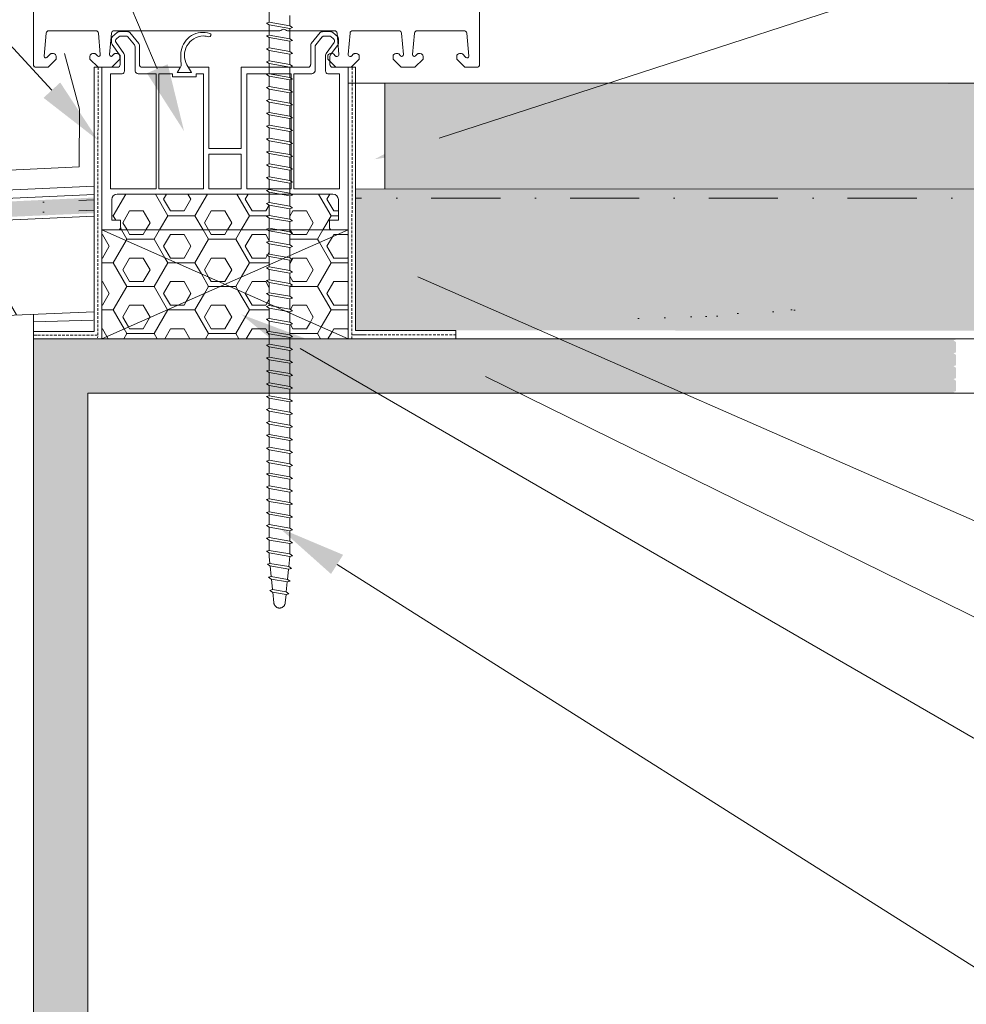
# Model space of a CAD drawing. Header units: millimetres. Extents: x -213344 to 52059, y -47868 to 108976.
# Tile 21 of 27: x -159579 to -159406, y 34772 to 34953. Entities that reach past the tile are written whole.
import ezdxf

# ---------------------------------------------------------------- set-up
doc = ezdxf.new("R2010")
doc.units = ezdxf.units.MM
doc.header["$MEASUREMENT"] = 0
for name, pattern in [('DASHED', [19.05, 12.7, -6.35]), ('VÝZTUŽNÁ_SÍŤ', [25.4, 12.7, -6.35, 0, -6.35]), ('ČÁRKOVANÁ', [0.75, 0.5, -0.25])]:
    doc.linetypes.add(name, pattern=pattern)
doc.linetypes.add('LEPENÍ', pattern='A,0,[1,Detail č.5  ŘEZ OKNEM -PARAPET1.Shx,S=0.060476,R=0,X=0,Y=0],-7.62,0', length=7.62)
pattern_1 = [(0, (-314771.7863, 10539.2286), (0, 4.330127), [2.5, -5]), (120, (-314771.7863, 10539.2286), (3.74999998, 2.1650635), [2.5, -5]), (60, (-314769.2863, 10539.2286), (-3.74999998, 2.1650635), [2.5, -5]), (0, (-314772.2863, 10538.3606), (7.5, 4.330127), [5, -10]), (120, (-314772.2863, 10538.3606), (-7.49999998, 4.33012703), [5, -10]), (60, (-314772.2863, 10538.3606), (2e-08, 8.66025403), [0, -10, 5, 0, 0, 0])]
pattern_2 = [(307.5, (-314766.9336, 10533.4263), (4.81705942, 0.1574834), [0, -3.8, 0, -4.25, 0, -4.0625]), (277.5, (-314766.9336, 10533.4263), (-7.05536516, 4.42444176), [0, -2.05, 0, -3.425, 0, -1.3125]), (237.5, (-314766.9336, 10536.5013), (-0.01414763, 7.78535465), [0, -1.25, 0, -4.5, 0, -5.875]), (227.5, (-314766.9336, 10536.501), (-2.1941889, 7.5153165), [0, -0.625, 0, -2.95, 0, -3.375])]
pattern_3 = [(45, (-370496, -41287), (-4978.03, 4978.03), []), (45, (-367296, -41287), (-4978.03, 4978.03), []), (135, (-370496, -41287), (4978.03, 4978.03), []), (135, (-367296, -41287), (4978.03, 4978.03), [])]

msp = doc.modelspace()

# ---------------------------------------------------------------- hatches: boundary and pattern name
at = {"linetype": 'Continuous', "lineweight": 13}
for points in [[(-159552.28, 34944.8), (-159556.11, 34943.16), (-159549.28, 34932.49)], [(-159572.04, 34941.45), (-159575.11, 34938.63), (-159565.1, 34930.85)], [(-159501.75, 34929.23), (-159503.04, 34933.19), (-159514.28, 34927.35)], [(-159507.2, 34903.86), (-159505.51, 34907.66), (-159517.78, 34910.83)], [(-159529.01, 34890.78), (-159526.92, 34894.38), (-159538.78, 34898.85)], [(-159494.81, 34885.58), (-159492.96, 34889.32), (-159505.08, 34893)], [(-159522.28, 34851.15), (-159520.06, 34854.67), (-159531.74, 34859.58)]]:
    msp.add_hatch(color=154, dxfattribs=at).paths.add_polyline_path(points)
at = {"linetype": 'Continuous', "lineweight": 20, "true_color": 0xff6600}
h = msp.add_hatch(dxfattribs=at)
h.set_pattern_fill('ZDIVO2_0001', color=30, style=0, pattern_type=2)
h.set_pattern_definition([(45, (-314897.105, 11453.88), (-49.780317, 49.780317), []), (45, (-314865.105, 11453.88), (-49.780317, 49.780317), []), (135, (-314897.105, 11453.88), (49.780317, 49.780317), []), (135, (-314865.105, 11453.88), (49.780317, 49.780317), [])])
h.paths.add_polyline_path([(-159517.76, 34921.88), (-159512.35, 34921.88), (-159512.35, 34941.26), (-159517.76, 34941.26)])
msp.add_hatch(color=30, dxfattribs=at).paths.add_polyline_path([(-159378.57, 34941.22), (-159512.37, 34941.15), (-159512.37, 34921.78), (-159378.57, 34921.85), (-159231.19, 34921.85, -0.409528), (-159229.28, 34919.92), (-159229.28, 34904.44, 0.414214), (-159227.35, 34902.5), (-159211.87, 34902.5, 0.414214), (-159209.94, 34904.44), (-159209.94, 34941.19)])
h = msp.add_hatch(dxfattribs=at)
h.set_pattern_fill('AR_SAND_0001', color=30, style=0, pattern_type=2)
h.set_pattern_definition(pattern_2)
h.paths.add_polyline_path([(-159517.78, 34921.88), (-159517.78, 34895.93), (-159346.57, 34895.79), (-159346.57, 34894.36), (-159266.98, 34894.36), (-159266.98, 34921.95)])
at = {"linetype": 'Continuous', "lineweight": 35}
for points in [[(-159727.82, 34912.78), (-159737.77, 34912.34), (-159746.95, 34911.68), (-159746.89, 34910.47), (-159746.92, 34909.61), (-159565.79, 34917.44), (-159565.79, 34920.31), (-159727.81, 34912.76)], [(-159576.53, 34893.91), (-159577.05, 34893.74), (-159577.05, 34891.68), (-159576.53, 34891.33), (-159577.05, 34891.16), (-159577.05, 34890.57), (-159499.21, 34890.57), (-159499.21, 34894.36), (-159577.05, 34894.36), (-159577.05, 34894.26)]]:
    msp.add_hatch(color=8, dxfattribs=at).paths.add_polyline_path(points)
at = {"linetype": 'Continuous', "lineweight": 20, "true_color": 0xff6600}
h = msp.add_hatch(dxfattribs=at)
h.set_pattern_fill('PUR_0001', color=30, style=0, pattern_type=2)
h.set_pattern_definition(pattern_1)
h.paths.add_polyline_path([(-159561.58, 34920.93, 0.414214), (-159562.58, 34919.94), (-159562.58, 34916.15), (-159560.94, 34916.15), (-159560.94, 34914.85, -0.414214), (-159561.43, 34914.36), (-159533.89, 34914.36), (-159534.11, 34914.51), (-159533.63, 34914.66), (-159533.63, 34916.55), (-159534.11, 34916.87), (-159533.63, 34917.03), (-159533.63, 34918.92), (-159534.11, 34919.24), (-159533.63, 34919.39), (-159533.63, 34920.93)])
h = msp.add_hatch(dxfattribs=at)
h.set_pattern_fill('PUR_0001', color=30, style=0, pattern_type=2)
h.set_pattern_definition(pattern_1)
h.paths.add_polyline_path([(-159522.57, 34916.15), (-159520.93, 34916.15), (-159520.93, 34919.94, 0.414214), (-159521.93, 34920.93), (-159529.61, 34920.93), (-159529.37, 34920.77), (-159529.85, 34920.62), (-159529.85, 34918.72), (-159529.37, 34918.4), (-159529.85, 34918.25), (-159529.85, 34916.36), (-159529.37, 34916.04), (-159529.85, 34915.88), (-159529.85, 34914.36), (-159522.08, 34914.36, -0.414214), (-159522.57, 34914.85)])
h = msp.add_hatch(dxfattribs=at)
h.set_pattern_fill('EPS_0001', color=30, style=0, pattern_type=2)
h.set_pattern_definition([(0, (-314772.099, 10538.686), (28.125, 16.2379762), [18.75, -37.5]), (120, (-314772.099, 10538.686), (-28.125, 16.2379764), [18.75, -37.5]), (60, (-314772.099, 10538.686), (6e-08, 32.4759526), [0, -37.5, 18.75, 0, 0, 0])])
h.paths.add_polyline_path([(-159565.79, 34916.88), (-159586.98, 34915.94), (-159586.98, 34898.47), (-159565.79, 34899.29)])
h = msp.add_hatch(dxfattribs=at)
h.set_pattern_fill('PUR_0001', color=30, style=0, pattern_type=2)
h.set_pattern_definition(pattern_1)
h.paths.add_polyline_path([(-159564.37, 34914.36), (-159541.75, 34904.36), (-159533.63, 34907.95), (-159533.63, 34909.45), (-159534.11, 34909.77), (-159533.63, 34909.93), (-159533.63, 34911.82), (-159534.11, 34912.14), (-159533.63, 34912.29), (-159533.63, 34914.19), (-159533.89, 34914.36)])
h = msp.add_hatch(dxfattribs=at)
h.set_pattern_fill('PUR_0001', color=30, style=0, pattern_type=2)
h.set_pattern_definition(pattern_1)
h.paths.add_polyline_path([(-159564.37, 34894.36), (-159541.75, 34904.36), (-159564.37, 34914.36)])
h = msp.add_hatch(dxfattribs=at)
h.set_pattern_fill('PUR_0001', color=30, style=0, pattern_type=2)
h.set_pattern_definition(pattern_1)
h.paths.add_polyline_path([(-159529.85, 34909.26), (-159529.37, 34908.94), (-159529.85, 34908.78), (-159529.85, 34906.89), (-159529.37, 34906.57), (-159529.85, 34906.42), (-159529.85, 34904.52), (-159529.37, 34904.2), (-159529.85, 34904.05), (-159529.85, 34902.16), (-159529.37, 34901.84), (-159529.85, 34901.68), (-159529.85, 34899.79), (-159529.37, 34899.47), (-159529.85, 34899.32), (-159529.85, 34899.09), (-159519.14, 34894.36), (-159519.14, 34914.36), (-159529.85, 34909.62)])
h = msp.add_hatch(dxfattribs=at)
h.set_pattern_fill('PUR_0001', color=30, style=0, pattern_type=2)
h.set_pattern_definition(pattern_1)
h.paths.add_polyline_path([(-159529.85, 34913.52), (-159529.85, 34911.62), (-159529.37, 34911.3), (-159529.85, 34911.15), (-159529.85, 34909.62), (-159519.14, 34914.36), (-159529.85, 34914.36), (-159529.85, 34913.99), (-159529.37, 34913.67)])
h = msp.add_hatch(dxfattribs=at)
h.set_pattern_fill('PUR_0001', color=30, style=0, pattern_type=2)
h.set_pattern_definition(pattern_1)
h.paths.add_polyline_path([(-159533.63, 34900.77), (-159533.63, 34902.35), (-159534.11, 34902.67), (-159533.63, 34902.82), (-159533.63, 34904.72), (-159534.11, 34905.04), (-159533.63, 34905.19), (-159533.63, 34907.09), (-159534.11, 34907.41), (-159533.63, 34907.56), (-159533.63, 34907.95), (-159541.75, 34904.36)])
h = msp.add_hatch(dxfattribs=at)
h.set_pattern_fill('PUR_0001', color=30, style=0, pattern_type=2)
h.set_pattern_definition(pattern_1)
h.paths.add_polyline_path([(-159541.75, 34904.36), (-159564.37, 34894.36), (-159533.63, 34894.36), (-159533.63, 34895.25), (-159534.11, 34895.57), (-159533.63, 34895.72), (-159533.63, 34897.62), (-159534.11, 34897.94), (-159533.63, 34898.09), (-159533.63, 34899.98), (-159534.11, 34900.31), (-159533.63, 34900.46), (-159533.63, 34900.77)])
h = msp.add_hatch(dxfattribs=at)
h.set_pattern_fill('AR_SAND_0001', color=30, style=0, pattern_type=2)
h.set_pattern_definition(pattern_2)
h.paths.add_polyline_path([(-159434.68, 34899.91), (-159468.65, 34898.51), (-159468.64, 34897.78), (-159434.68, 34899.18)])
h = msp.add_hatch(dxfattribs=at)
h.set_pattern_fill('PUR_0001', color=30, style=0, pattern_type=2)
h.set_pattern_definition(pattern_1)
h.paths.add_polyline_path([(-159529.85, 34895.06), (-159529.37, 34894.74), (-159529.85, 34894.58), (-159529.85, 34894.36), (-159519.14, 34894.36), (-159529.85, 34899.09), (-159529.85, 34897.42), (-159529.37, 34897.1), (-159529.85, 34896.95)])
h = msp.add_hatch(dxfattribs=at)
h.set_pattern_fill('AR_SAND_0001', color=30, style=0, pattern_type=2)
h.set_pattern_definition(pattern_2)
h.paths.add_polyline_path([(-159576.98, 34894.36), (-159566.98, 34894.36), (-159566.98, 34894.74)])
h = msp.add_hatch(dxfattribs=at)
h.set_pattern_fill('AR_SAND_0001', color=30, style=0, pattern_type=2)
h.set_pattern_definition(pattern_2)
h.paths.add_polyline_path([(-159576.98, 34894.36), (-159576.98, 34694.22), (-159566.98, 34694.22), (-159566.98, 34884.36), (-159407.54, 34884.36), (-159407.91, 34884.61), (-159407.44, 34884.76), (-159407.44, 34886.65), (-159407.91, 34886.97), (-159407.44, 34887.13), (-159407.44, 34889.02), (-159407.91, 34889.34), (-159407.44, 34889.49), (-159407.44, 34891.39), (-159407.91, 34891.71), (-159407.44, 34891.86), (-159407.44, 34893.75), (-159407.91, 34894.07), (-159407.44, 34894.23), (-159407.44, 34894.36)])
at = {"linetype": 'Continuous', "lineweight": 13}
h = msp.add_hatch(dxfattribs=at)
h.set_pattern_fill('ZDIVO2_0001', color=253, style=0, pattern_type=2)
h.set_pattern_definition(pattern_3)
h.paths.add_polyline_path([(-159533.63, 34884.36), (-159566.98, 34884.36), (-159566.98, 34762.86), (-159514.84, 34762.87, -0.146838), (-159512.34, 34761.87), (-159512.34, 34755.87, -0.146839), (-159514.84, 34754.87), (-159566.98, 34754.87), (-159566.98, 34454.22), (-159266.98, 34454.22), (-159266.98, 34741.35), (-159513.77, 34884.36), (-159529.85, 34884.36), (-159529.85, 34883.22), (-159529.63, 34883.07), (-159529.85, 34882.75), (-159529.85, 34880.86), (-159529.63, 34880.71), (-159529.85, 34880.38), (-159529.85, 34878.49), (-159529.63, 34878.34), (-159529.85, 34878.02), (-159529.85, 34876.12), (-159529.63, 34875.97), (-159529.85, 34875.65), (-159529.85, 34873.76), (-159529.63, 34873.61), (-159529.85, 34873.28), (-159529.85, 34871.39), (-159529.63, 34871.24), (-159529.85, 34870.92), (-159529.85, 34869.02), (-159529.63, 34868.87), (-159529.85, 34868.55), (-159529.85, 34866.66), (-159529.63, 34866.51), (-159529.85, 34866.18), (-159529.85, 34864.29), (-159529.63, 34864.14), (-159529.85, 34863.82), (-159529.85, 34861.92), (-159529.63, 34861.77), (-159529.85, 34861.45), (-159529.85, 34859.56), (-159529.63, 34859.41), (-159529.85, 34859.08), (-159529.85, 34857.19), (-159529.63, 34857.04), (-159529.85, 34856.72), (-159529.85, 34854.82), (-159529.63, 34854.67), (-159529.85, 34854.35), (-159530.03, 34852.49), (-159529.81, 34852.34), (-159530.08, 34852.02), (-159530.26, 34850.16), (-159530.08, 34850.04), (-159530.31, 34849.7), (-159530.5, 34847.84), (-159530.28, 34847.69), (-159530.54, 34847.37), (-159530.7, 34845.82, -0.904988), (-159532.78, 34845.82), (-159532.98, 34847.8), (-159533.03, 34847.81), (-159533.5, 34848.13), (-159533.03, 34848.28), (-159533.22, 34850.21), (-159533.49, 34850.37), (-159533.74, 34850.54), (-159533.27, 34850.69), (-159533.46, 34852.62), (-159533.51, 34852.63), (-159533.98, 34852.95), (-159533.51, 34853.1), (-159533.63, 34854.35), (-159533.63, 34855.02), (-159533.85, 34855.17), (-159533.63, 34855.49), (-159533.63, 34857.38), (-159533.85, 34857.53), (-159533.63, 34857.86), (-159533.63, 34859.75), (-159533.85, 34859.9), (-159533.63, 34860.22), (-159533.63, 34862.12), (-159534.11, 34862.44), (-159533.63, 34862.59), (-159533.63, 34864.48), (-159534.11, 34864.8), (-159533.63, 34864.96), (-159533.63, 34866.85), (-159534.11, 34867.17), (-159533.63, 34867.32), (-159533.63, 34869.22), (-159533.85, 34869.37), (-159533.63, 34869.69), (-159533.63, 34871.58), (-159534.11, 34871.9), (-159533.63, 34872.06), (-159533.63, 34873.95), (-159534.11, 34874.27), (-159533.63, 34874.42), (-159533.63, 34876.32), (-159534.11, 34876.64), (-159533.63, 34876.79), (-159533.63, 34878.68), (-159534.11, 34879), (-159533.63, 34879.16), (-159533.63, 34881.05), (-159534.11, 34881.37), (-159533.63, 34881.52), (-159533.63, 34883.42), (-159533.85, 34883.57), (-159533.63, 34883.89)])
h = msp.add_hatch(dxfattribs=at)
h.set_pattern_fill('ZDIVO2_0001', color=254, style=0, pattern_type=2)
h.set_pattern_definition(pattern_3)
h.paths.add_polyline_path([(-159266.98, 34741.35), (-159266.98, 34774.94), (-159487.64, 34884.36), (-159513.77, 34884.36)])
h = msp.add_hatch(dxfattribs=at)
h.set_pattern_fill('ZDIVO2_0001', color=254, style=0, pattern_type=2)
h.set_pattern_definition(pattern_3)
h.paths.add_polyline_path([(-159266.98, 34774.94), (-159266.98, 34799.65), (-159458.07, 34884.36), (-159487.64, 34884.36)])
h = msp.add_hatch(dxfattribs=at)
h.set_pattern_fill('ZDIVO2_0001', color=254, style=0, pattern_type=2)
h.set_pattern_definition(pattern_3)
h.paths.add_polyline_path([(-159266.98, 34799.65), (-159266.98, 34873.41), (-159284.99, 34884.36), (-159458.07, 34884.36)])

# ---------------------------------------------------------------- linework, layer by layer
at = {"color": 154, "linetype": 'Continuous', "lineweight": 13}
for p, q in [((-159554.2, 34943.98), (-159613.28, 35081.99)), ((-159573.58, 34940.04), (-159677.1, 35052.35)), ((-159502.39, 34931.21), (-159231.28, 35019.35)), ((-159550.56, 34943.26), (-159547.9, 34943.26)), ((-159549.85, 34944.36), (-159550.49, 34943.26)), ((-159548.76, 34944.69), (-159547.93, 34943.26)), ((-159506.35, 34905.76), (-159234.54, 34786.54)), ((-159527.96, 34892.58), (-159238.5, 34725.07)), ((-159493.88, 34887.45), (-159234.54, 34759.72)), ((-159521.17, 34852.91), (-159238.5, 34674.3))]:
    msp.add_line(p, q, dxfattribs=at)
at = {"color": 7, "linetype": 'Continuous', "lineweight": 20}
for p, q in [((-159576.98, 35010.12), (-159576.98, 34944.75)), ((-159494.98, 34944.75), (-159494.98, 34991.5)), ((-159574.98, 34946.26), (-159574.61, 34950.5)), ((-159574.11, 34950.95), (-159565.52, 34950.95)), ((-159565.02, 34950.5), (-159564.68, 34946.58)), ((-159562.98, 34946.58), (-159562.64, 34950.5)), ((-159562.44, 34949.88), (-159561.55, 34950.66)), ((-159562.14, 34950.95), (-159531.7, 34950.95)), ((-159561.22, 34950.78), (-159559.65, 34950.79)), ((-159559.26, 34950.61), (-159557.61, 34948.64)), ((-159530.27, 34950.95), (-159521.67, 34950.95)), ((-159524.25, 34950.61), (-159525.9, 34948.64)), ((-159522.29, 34950.78), (-159523.86, 34950.79)), ((-159521.07, 34949.88), (-159521.96, 34950.66)), ((-159521.17, 34950.5), (-159520.83, 34946.58)), ((-159519.13, 34946.58), (-159518.79, 34950.5)), ((-159518.29, 34950.95), (-159509.82, 34950.95)), ((-159509.32, 34950.5), (-159508.98, 34946.58)), ((-159507.28, 34946.58), (-159506.94, 34950.5)), ((-159506.44, 34950.95), (-159497.85, 34950.95)), ((-159497.35, 34950.5), (-159496.98, 34946.26)), ((-159562.61, 34948.75), (-159562.61, 34949.5)), ((-159560.33, 34946.78), (-159561.78, 34948.8)), ((-159561.7, 34949.46), (-159561.25, 34949.86)), ((-159560.92, 34949.98), (-159560.02, 34949.99)), ((-159559.63, 34949.81), (-159558.4, 34948.35)), ((-159523.88, 34949.81), (-159525.1, 34948.35)), ((-159522.59, 34949.98), (-159523.49, 34949.99)), ((-159523.18, 34946.78), (-159521.73, 34948.8)), ((-159521.81, 34949.46), (-159522.26, 34949.86)), ((-159520.9, 34948.75), (-159520.9, 34949.5)), ((-159573.28, 34946.75), (-159573.68, 34946.75)), ((-159565.68, 34946.75), (-159566.08, 34946.75)), ((-159561.13, 34946.53), (-159562.52, 34948.46)), ((-159561.58, 34946.75), (-159561.98, 34946.75)), ((-159558.29, 34948.02), (-159558.29, 34943.55)), ((-159557.49, 34948.31), (-159557.49, 34944.75)), ((-159526.02, 34948.31), (-159526.02, 34944.75)), ((-159525.22, 34948.02), (-159525.22, 34943.55)), ((-159522.38, 34946.53), (-159520.99, 34948.46)), ((-159521.98, 34946.75), (-159522.38, 34946.75)), ((-159517.58, 34946.75), (-159517.98, 34946.75)), ((-159509.98, 34946.75), (-159510.38, 34946.75)), ((-159505.88, 34946.75), (-159506.28, 34946.75)), ((-159498.28, 34946.75), (-159498.68, 34946.75)), ((-159573.82, 34946.69), (-159574.47, 34946.04)), ((-159574.28, 34944.25), (-159572.78, 34945.75)), ((-159572.78, 34945.75), (-159572.78, 34946.25)), ((-159566.58, 34946.25), (-159566.58, 34945.75)), ((-159566.58, 34945.75), (-159565.08, 34944.25)), ((-159565.19, 34946.34), (-159565.54, 34946.69)), ((-159562.58, 34944.25), (-159561.08, 34945.75)), ((-159562.12, 34946.69), (-159562.47, 34946.34)), ((-159561.08, 34945.75), (-159561.08, 34946.25)), ((-159561.04, 34946.23), (-159561.04, 34944.75)), ((-159560.24, 34946.49), (-159560.24, 34943.55)), ((-159523.27, 34946.49), (-159523.27, 34943.55)), ((-159522.88, 34946.25), (-159522.88, 34945.75)), ((-159522.88, 34945.75), (-159521.38, 34944.25)), ((-159522.47, 34946.23), (-159522.47, 34944.75)), ((-159521.46, 34946.31), (-159521.84, 34946.69)), ((-159521.13, 34946.25), (-159521.32, 34946.25)), ((-159518.64, 34946.25), (-159518.84, 34946.25)), ((-159518.58, 34944.25), (-159517.08, 34945.75)), ((-159518.12, 34946.69), (-159518.5, 34946.31)), ((-159517.08, 34945.75), (-159517.08, 34946.25)), ((-159510.88, 34946.25), (-159510.88, 34945.75)), ((-159510.88, 34945.75), (-159509.38, 34944.25)), ((-159509.49, 34946.34), (-159509.84, 34946.69)), ((-159506.88, 34944.25), (-159505.38, 34945.75)), ((-159506.42, 34946.69), (-159506.77, 34946.34)), ((-159505.38, 34945.75), (-159505.38, 34946.25)), ((-159499.18, 34946.25), (-159499.18, 34945.75)), ((-159499.18, 34945.75), (-159497.68, 34944.25)), ((-159497.49, 34946.04), (-159498.14, 34946.69)), ((-159576.98, 34944.25), (-159576.93, 34944.25)), ((-159576.48, 34944.25), (-159574.28, 34944.25)), ((-159565.08, 34944.25), (-159562.58, 34944.25)), ((-159564.37, 34944.25), (-159561.53, 34944.25)), ((-159564.37, 34944.25), (-159564.37, 34914.36)), ((-159556.99, 34944.25), (-159549.99, 34944.25)), ((-159549.99, 34944.25), (-159550.56, 34943.26)), ((-159550.49, 34943.26), (-159547.93, 34943.26)), ((-159550.49, 34943.26), (-159547.93, 34943.26)), ((-159548.47, 34944.25), (-159544.74, 34944.25)), ((-159548.47, 34944.25), (-159547.9, 34943.26)), ((-159544.74, 34929.3), (-159544.74, 34944.25)), ((-159526.52, 34944.25), (-159538.77, 34944.25)), ((-159538.77, 34929.3), (-159538.77, 34944.25)), ((-159534, 34944.25), (-159534.8, 34944.25)), ((-159519.14, 34944.25), (-159521.98, 34944.25)), ((-159521.38, 34944.25), (-159518.58, 34944.25)), ((-159519.14, 34944.25), (-159519.14, 34914.36)), ((-159509.38, 34944.25), (-159506.88, 34944.25)), ((-159497.68, 34944.25), (-159495.48, 34944.25)), ((-159560.64, 34943.06), (-159562.78, 34943.06)), ((-159562.78, 34943.06), (-159562.78, 34921.93)), ((-159557.69, 34943.06), (-159554.41, 34943.06)), ((-159554.41, 34943.06), (-159554.41, 34921.93)), ((-159551.38, 34943.06), (-159553.91, 34943.06)), ((-159553.91, 34943.06), (-159553.91, 34921.93)), ((-159551.38, 34943.06), (-159551.38, 34942.46)), ((-159551.38, 34942.46), (-159547.08, 34942.46)), ((-159547.08, 34943.06), (-159547.08, 34942.46)), ((-159545.74, 34943.06), (-159547.08, 34943.06)), ((-159545.74, 34943.06), (-159545.74, 34921.93)), ((-159529.6, 34943.06), (-159537.77, 34943.06)), ((-159537.77, 34943.06), (-159537.77, 34921.93)), ((-159529.6, 34943.06), (-159529.6, 34921.93)), ((-159525.82, 34943.06), (-159529.1, 34943.06)), ((-159529.1, 34943.06), (-159529.1, 34921.93)), ((-159522.87, 34943.06), (-159520.73, 34943.06)), ((-159520.73, 34943.06), (-159520.73, 34921.93)), ((-159544.74, 34929.3), (-159538.77, 34929.3)), ((-159541.75, 34929.3), (-159541.7, 34929.3)), ((-159544.74, 34928.31), (-159544.74, 34921.93)), ((-159544.74, 34928.31), (-159538.77, 34928.31)), ((-159538.77, 34928.31), (-159538.77, 34921.93)), ((-159562.78, 34921.93), (-159554.41, 34921.93)), ((-159545.74, 34921.93), (-159553.91, 34921.93)), ((-159544.74, 34921.93), (-159538.77, 34921.93)), ((-159537.77, 34921.93), (-159529.6, 34921.93)), ((-159520.73, 34921.93), (-159529.1, 34921.93)), ((-159562.58, 34916.15), (-159562.58, 34919.94)), ((-159561.58, 34920.93), (-159521.93, 34920.93)), ((-159520.93, 34916.15), (-159520.93, 34919.94)), ((-159560.94, 34916.15), (-159562.58, 34916.15)), ((-159560.94, 34914.85), (-159560.94, 34916.15)), ((-159522.57, 34914.85), (-159522.57, 34916.15)), ((-159522.57, 34916.15), (-159520.93, 34916.15)), ((-159564.37, 34914.36), (-159561.43, 34914.36)), ((-159519.14, 34914.36), (-159522.08, 34914.36))]:
    msp.add_line(p, q, dxfattribs=at)
at = {"color": 7, "linetype": 'DASHED', "lineweight": 20}
for p, q in [((-159533.63, 34954.42), (-159533.63, 34952.53)), ((-159533.63, 34952.53), (-159534.11, 34952.37)), ((-159534.11, 34952.37), (-159533.63, 34952.05)), ((-159529.85, 34951.86), (-159533.63, 34952.53)), ((-159529.85, 34953.75), (-159529.85, 34951.86)), ((-159529.85, 34951.39), (-159533.63, 34952.05)), ((-159533.63, 34952.05), (-159533.63, 34950.16)), ((-159533.63, 34952.05), (-159533.63, 34950.16)), ((-159529.85, 34951.86), (-159529.37, 34951.54)), ((-159529.37, 34951.54), (-159529.85, 34951.39)), ((-159529.85, 34951.39), (-159529.85, 34949.49)), ((-159529.85, 34951.39), (-159529.85, 34949.49)), ((-159533.63, 34950.16), (-159534.11, 34950.01)), ((-159534.11, 34950.01), (-159533.63, 34949.69)), ((-159529.85, 34949.49), (-159533.63, 34950.16)), ((-159529.85, 34949.02), (-159533.63, 34949.69)), ((-159533.63, 34949.69), (-159533.63, 34947.79)), ((-159533.63, 34949.69), (-159533.63, 34947.79)), ((-159529.85, 34949.49), (-159529.37, 34949.17)), ((-159529.37, 34949.17), (-159529.85, 34949.02)), ((-159529.85, 34949.02), (-159529.85, 34947.12)), ((-159529.85, 34949.02), (-159529.85, 34947.12)), ((-159533.63, 34947.79), (-159534.11, 34947.64)), ((-159534.11, 34947.64), (-159533.63, 34947.32)), ((-159529.85, 34947.12), (-159533.63, 34947.79)), ((-159529.85, 34946.65), (-159533.63, 34947.32)), ((-159533.63, 34947.32), (-159533.63, 34945.43)), ((-159533.63, 34947.32), (-159533.63, 34945.43)), ((-159529.85, 34947.12), (-159529.37, 34946.8)), ((-159529.37, 34946.8), (-159529.85, 34946.65)), ((-159533.63, 34945.43), (-159534.11, 34945.27)), ((-159534.11, 34945.27), (-159533.63, 34944.95)), ((-159529.85, 34944.76), (-159533.63, 34945.43)), ((-159529.85, 34944.28), (-159533.63, 34944.95)), ((-159533.63, 34944.95), (-159533.63, 34943.06)), ((-159529.85, 34946.65), (-159529.85, 34944.76)), ((-159529.85, 34946.65), (-159529.85, 34944.76)), ((-159529.85, 34944.76), (-159529.37, 34944.44)), ((-159529.37, 34944.44), (-159529.85, 34944.28)), ((-159529.85, 34944.28), (-159529.85, 34942.39)), ((-159533.63, 34943.06), (-159534.11, 34942.91)), ((-159534.11, 34942.91), (-159533.63, 34942.59)), ((-159529.85, 34942.39), (-159533.63, 34943.06)), ((-159533.63, 34942.59), (-159533.63, 34940.69)), ((-159533.63, 34942.59), (-159533.63, 34940.69)), ((-159529.85, 34941.92), (-159533.63, 34942.59)), ((-159529.85, 34942.39), (-159529.37, 34942.07)), ((-159529.37, 34942.07), (-159529.85, 34941.92)), ((-159529.85, 34941.92), (-159529.85, 34940.02)), ((-159529.85, 34941.92), (-159529.85, 34940.02)), ((-159533.63, 34940.69), (-159534.11, 34940.54)), ((-159534.11, 34940.54), (-159533.63, 34940.22)), ((-159529.85, 34940.02), (-159533.63, 34940.69)), ((-159529.85, 34939.55), (-159533.63, 34940.22)), ((-159533.63, 34940.22), (-159533.63, 34938.33)), ((-159533.63, 34940.22), (-159533.63, 34938.33)), ((-159529.85, 34940.02), (-159529.37, 34939.7)), ((-159529.37, 34939.7), (-159529.85, 34939.55)), ((-159529.85, 34939.55), (-159529.85, 34937.66)), ((-159529.85, 34939.55), (-159529.85, 34937.66)), ((-159533.63, 34938.33), (-159534.11, 34938.17)), ((-159533.63, 34938.33), (-159534.11, 34938.17)), ((-159534.11, 34938.17), (-159533.63, 34937.85)), ((-159534.11, 34938.17), (-159533.63, 34937.85)), ((-159529.85, 34937.66), (-159533.63, 34938.33)), ((-159529.85, 34937.66), (-159533.63, 34938.33)), ((-159529.85, 34937.18), (-159533.63, 34937.85)), ((-159529.85, 34937.18), (-159533.63, 34937.85)), ((-159533.63, 34937.85), (-159533.63, 34935.96)), ((-159533.63, 34935.96), (-159534.11, 34935.81)), ((-159529.85, 34935.29), (-159533.63, 34935.96)), ((-159529.85, 34937.66), (-159529.37, 34937.34)), ((-159529.85, 34937.66), (-159529.37, 34937.34)), ((-159529.37, 34937.34), (-159529.85, 34937.18)), ((-159529.37, 34937.34), (-159529.85, 34937.18)), ((-159529.85, 34937.18), (-159529.85, 34935.29)), ((-159534.11, 34935.81), (-159533.63, 34935.49)), ((-159533.63, 34935.49), (-159533.63, 34933.59)), ((-159529.85, 34934.82), (-159533.63, 34935.49)), ((-159529.85, 34935.29), (-159529.37, 34934.97)), ((-159529.37, 34934.97), (-159529.85, 34934.82)), ((-159529.85, 34934.82), (-159529.85, 34932.92)), ((-159533.63, 34933.59), (-159534.11, 34933.44)), ((-159534.11, 34933.44), (-159533.63, 34933.12)), ((-159529.85, 34932.92), (-159533.63, 34933.59)), ((-159529.85, 34932.45), (-159533.63, 34933.12)), ((-159533.63, 34933.12), (-159533.63, 34931.23)), ((-159529.85, 34932.92), (-159529.37, 34932.6)), ((-159529.37, 34932.6), (-159529.85, 34932.45)), ((-159529.85, 34932.45), (-159529.85, 34930.56)), ((-159533.63, 34931.23), (-159534.11, 34931.07)), ((-159534.11, 34931.07), (-159533.63, 34930.75)), ((-159529.85, 34930.56), (-159533.63, 34931.23)), ((-159529.85, 34930.08), (-159533.63, 34930.75)), ((-159533.63, 34930.75), (-159533.63, 34928.86)), ((-159529.85, 34930.56), (-159529.37, 34930.24)), ((-159533.63, 34928.86), (-159534.11, 34928.71)), ((-159534.11, 34928.71), (-159533.63, 34928.39)), ((-159529.85, 34928.19), (-159533.63, 34928.86)), ((-159529.37, 34930.24), (-159529.85, 34930.08)), ((-159529.85, 34930.08), (-159529.85, 34928.19)), ((-159529.85, 34927.72), (-159533.63, 34928.39)), ((-159533.63, 34928.39), (-159533.63, 34926.49)), ((-159529.85, 34928.19), (-159529.37, 34927.87)), ((-159529.37, 34927.87), (-159529.85, 34927.72)), ((-159529.85, 34927.72), (-159529.85, 34925.82)), ((-159533.63, 34926.49), (-159534.11, 34926.34)), ((-159534.11, 34926.34), (-159533.63, 34926.02)), ((-159529.85, 34925.82), (-159533.63, 34926.49)), ((-159529.85, 34925.35), (-159533.63, 34926.02)), ((-159533.63, 34926.02), (-159533.63, 34924.13)), ((-159529.85, 34925.82), (-159529.37, 34925.5)), ((-159529.37, 34925.5), (-159529.85, 34925.35)), ((-159529.85, 34925.35), (-159529.85, 34923.46)), ((-159533.63, 34924.13), (-159534.11, 34923.97)), ((-159534.11, 34923.97), (-159533.63, 34923.65)), ((-159529.85, 34923.46), (-159533.63, 34924.13)), ((-159529.85, 34922.98), (-159533.63, 34923.65)), ((-159533.63, 34923.65), (-159533.63, 34921.76)), ((-159529.85, 34923.46), (-159529.37, 34923.14)), ((-159533.63, 34921.76), (-159534.11, 34921.61)), ((-159534.11, 34921.61), (-159533.63, 34921.29)), ((-159529.85, 34921.09), (-159533.63, 34921.76)), ((-159529.37, 34923.14), (-159529.85, 34922.98)), ((-159529.85, 34922.98), (-159529.85, 34921.09)), ((-159529.85, 34920.62), (-159533.63, 34921.29)), ((-159533.63, 34921.29), (-159533.63, 34919.39)), ((-159529.85, 34921.09), (-159529.37, 34920.77)), ((-159529.37, 34920.77), (-159529.85, 34920.62)), ((-159529.85, 34920.62), (-159529.85, 34918.72)), ((-159533.63, 34919.39), (-159534.11, 34919.24)), ((-159534.11, 34919.24), (-159533.63, 34918.92)), ((-159529.85, 34918.72), (-159533.63, 34919.39)), ((-159529.85, 34918.25), (-159533.63, 34918.92)), ((-159533.63, 34918.92), (-159533.63, 34917.03)), ((-159529.85, 34918.72), (-159529.37, 34918.4)), ((-159529.37, 34918.4), (-159529.85, 34918.25)), ((-159529.85, 34918.25), (-159529.85, 34916.36)), ((-159533.63, 34917.03), (-159534.11, 34916.87)), ((-159534.11, 34916.87), (-159533.63, 34916.55)), ((-159529.85, 34916.36), (-159533.63, 34917.03)), ((-159529.85, 34915.88), (-159533.63, 34916.55)), ((-159533.63, 34916.55), (-159533.63, 34914.66)), ((-159529.85, 34916.36), (-159529.37, 34916.04)), ((-159529.37, 34916.04), (-159529.85, 34915.88)), ((-159533.63, 34914.66), (-159534.11, 34914.51)), ((-159534.11, 34914.51), (-159533.63, 34914.19)), ((-159529.85, 34913.99), (-159533.63, 34914.66)), ((-159529.85, 34913.52), (-159533.63, 34914.19)), ((-159533.63, 34914.19), (-159533.63, 34912.29)), ((-159529.85, 34915.88), (-159529.85, 34913.99)), ((-159529.85, 34913.99), (-159529.37, 34913.67)), ((-159529.37, 34913.67), (-159529.85, 34913.52)), ((-159529.85, 34913.52), (-159529.85, 34911.62)), ((-159533.63, 34912.29), (-159534.11, 34912.14)), ((-159534.11, 34912.14), (-159533.63, 34911.82)), ((-159529.85, 34911.62), (-159533.63, 34912.29)), ((-159533.63, 34911.82), (-159533.63, 34909.93)), ((-159529.85, 34911.15), (-159533.63, 34911.82)), ((-159529.85, 34911.62), (-159529.37, 34911.3)), ((-159529.37, 34911.3), (-159529.85, 34911.15)), ((-159529.85, 34911.15), (-159529.85, 34909.26)), ((-159533.63, 34909.93), (-159534.11, 34909.77)), ((-159534.11, 34909.77), (-159533.63, 34909.45)), ((-159529.85, 34909.26), (-159533.63, 34909.93)), ((-159529.85, 34908.78), (-159533.63, 34909.45)), ((-159533.63, 34909.45), (-159533.63, 34907.56)), ((-159529.85, 34909.26), (-159529.37, 34908.94)), ((-159529.37, 34908.94), (-159529.85, 34908.78)), ((-159529.85, 34908.78), (-159529.85, 34906.89)), ((-159533.63, 34907.56), (-159534.11, 34907.41)), ((-159534.11, 34907.41), (-159533.63, 34907.09)), ((-159529.85, 34906.89), (-159533.63, 34907.56)), ((-159529.85, 34906.42), (-159533.63, 34907.09)), ((-159533.63, 34907.09), (-159533.63, 34905.19)), ((-159533.63, 34907.09), (-159533.63, 34905.19)), ((-159533.63, 34905.19), (-159534.11, 34905.04)), ((-159529.85, 34904.52), (-159533.63, 34905.19)), ((-159529.85, 34906.89), (-159529.37, 34906.57)), ((-159529.37, 34906.57), (-159529.85, 34906.42)), ((-159529.85, 34906.42), (-159529.85, 34904.52)), ((-159529.85, 34906.42), (-159529.85, 34904.52)), ((-159534.11, 34905.04), (-159533.63, 34904.72)), ((-159533.63, 34904.72), (-159533.63, 34902.82)), ((-159533.63, 34904.72), (-159533.63, 34902.82)), ((-159529.85, 34904.05), (-159533.63, 34904.72)), ((-159529.85, 34904.52), (-159529.37, 34904.2)), ((-159529.37, 34904.2), (-159529.85, 34904.05)), ((-159529.85, 34904.05), (-159529.85, 34902.16)), ((-159529.85, 34904.05), (-159529.85, 34902.16)), ((-159533.63, 34902.82), (-159534.11, 34902.67)), ((-159534.11, 34902.67), (-159533.63, 34902.35)), ((-159529.85, 34902.16), (-159533.63, 34902.82)), ((-159529.85, 34901.68), (-159533.63, 34902.35)), ((-159533.63, 34902.35), (-159533.63, 34900.46)), ((-159533.63, 34902.35), (-159533.63, 34900.46)), ((-159529.85, 34902.16), (-159529.37, 34901.84)), ((-159529.37, 34901.84), (-159529.85, 34901.68)), ((-159529.85, 34901.68), (-159529.85, 34899.79)), ((-159529.85, 34901.68), (-159529.85, 34899.79)), ((-159533.63, 34900.46), (-159534.11, 34900.31)), ((-159534.11, 34900.31), (-159533.63, 34899.98)), ((-159529.85, 34899.79), (-159533.63, 34900.46)), ((-159529.85, 34899.32), (-159533.63, 34899.98)), ((-159533.63, 34899.98), (-159533.63, 34898.09)), ((-159529.85, 34899.79), (-159529.37, 34899.47)), ((-159533.63, 34898.09), (-159534.11, 34897.94)), ((-159534.11, 34897.94), (-159533.63, 34897.62)), ((-159529.85, 34897.42), (-159533.63, 34898.09)), ((-159529.37, 34899.47), (-159529.85, 34899.32)), ((-159529.85, 34899.32), (-159529.85, 34897.42)), ((-159533.63, 34897.62), (-159533.63, 34895.72)), ((-159533.63, 34897.62), (-159533.63, 34895.72)), ((-159529.85, 34896.95), (-159533.63, 34897.62)), ((-159529.85, 34897.42), (-159529.37, 34897.1)), ((-159529.37, 34897.1), (-159529.85, 34896.95)), ((-159529.85, 34896.95), (-159529.85, 34895.06)), ((-159529.85, 34896.95), (-159529.85, 34895.06)), ((-159533.63, 34895.72), (-159534.11, 34895.57)), ((-159534.11, 34895.57), (-159533.63, 34895.25)), ((-159529.85, 34895.06), (-159533.63, 34895.72)), ((-159529.85, 34894.58), (-159533.63, 34895.25)), ((-159533.63, 34895.25), (-159533.63, 34893.36)), ((-159533.63, 34895.25), (-159533.63, 34893.36)), ((-159529.85, 34895.06), (-159529.37, 34894.74)), ((-159529.37, 34894.74), (-159529.85, 34894.58)), ((-159529.85, 34894.58), (-159529.85, 34892.69)), ((-159529.85, 34894.58), (-159529.85, 34892.69)), ((-159533.63, 34893.36), (-159534.11, 34893.2)), ((-159533.63, 34893.36), (-159534.11, 34893.2)), ((-159534.11, 34893.2), (-159533.63, 34892.88)), ((-159534.11, 34893.2), (-159533.63, 34892.88)), ((-159529.85, 34892.69), (-159533.63, 34893.36)), ((-159529.85, 34892.69), (-159533.63, 34893.36)), ((-159529.85, 34892.22), (-159533.63, 34892.88)), ((-159529.85, 34892.22), (-159533.63, 34892.88)), ((-159533.63, 34892.88), (-159533.63, 34890.99)), ((-159529.85, 34892.69), (-159529.37, 34892.37)), ((-159529.85, 34892.69), (-159529.37, 34892.37)), ((-159533.63, 34890.99), (-159534.11, 34890.84)), ((-159534.11, 34890.84), (-159533.63, 34890.52)), ((-159529.85, 34890.32), (-159533.63, 34890.99)), ((-159529.37, 34892.37), (-159529.85, 34892.22)), ((-159529.37, 34892.37), (-159529.85, 34892.22)), ((-159529.85, 34892.22), (-159529.85, 34890.32)), ((-159529.85, 34889.85), (-159533.63, 34890.52)), ((-159533.63, 34890.52), (-159533.63, 34888.62)), ((-159529.85, 34890.32), (-159529.37, 34890)), ((-159529.37, 34890), (-159529.85, 34889.85)), ((-159529.85, 34889.85), (-159529.85, 34887.96)), ((-159533.63, 34888.62), (-159534.11, 34888.47)), ((-159534.11, 34888.47), (-159533.63, 34888.15)), ((-159529.85, 34887.96), (-159533.63, 34888.62)), ((-159529.85, 34887.48), (-159533.63, 34888.15)), ((-159533.63, 34888.15), (-159533.63, 34886.26)), ((-159529.85, 34887.96), (-159529.37, 34887.64)), ((-159529.37, 34887.64), (-159529.85, 34887.48)), ((-159529.85, 34887.48), (-159529.85, 34885.59)), ((-159533.63, 34886.26), (-159534.11, 34886.1)), ((-159534.11, 34886.1), (-159533.63, 34885.78)), ((-159529.85, 34885.59), (-159533.63, 34886.26)), ((-159529.85, 34885.12), (-159533.63, 34885.78)), ((-159533.63, 34885.78), (-159533.63, 34883.89)), ((-159529.85, 34885.59), (-159529.37, 34885.27)), ((-159529.37, 34885.27), (-159529.85, 34885.12)), ((-159533.63, 34883.89), (-159534.11, 34883.74)), ((-159534.11, 34883.74), (-159533.63, 34883.42)), ((-159529.85, 34883.22), (-159533.63, 34883.89)), ((-159529.85, 34882.75), (-159533.63, 34883.42)), ((-159533.63, 34883.42), (-159533.63, 34881.52)), ((-159529.85, 34885.12), (-159529.85, 34883.22)), ((-159529.85, 34883.22), (-159529.37, 34882.9)), ((-159529.37, 34882.9), (-159529.85, 34882.75)), ((-159529.85, 34882.75), (-159529.85, 34880.86)), ((-159533.63, 34881.52), (-159534.11, 34881.37)), ((-159534.11, 34881.37), (-159533.63, 34881.05)), ((-159529.85, 34880.86), (-159533.63, 34881.52)), ((-159529.85, 34880.38), (-159533.63, 34881.05)), ((-159533.63, 34881.05), (-159533.63, 34879.16)), ((-159529.85, 34880.86), (-159529.37, 34880.54)), ((-159529.37, 34880.54), (-159529.85, 34880.38)), ((-159529.85, 34880.38), (-159529.85, 34878.49)), ((-159533.63, 34879.16), (-159534.11, 34879)), ((-159534.11, 34879), (-159533.63, 34878.68)), ((-159529.85, 34878.49), (-159533.63, 34879.16)), ((-159529.85, 34878.02), (-159533.63, 34878.68)), ((-159533.63, 34878.68), (-159533.63, 34876.79)), ((-159529.85, 34878.49), (-159529.37, 34878.17)), ((-159529.37, 34878.17), (-159529.85, 34878.02)), ((-159529.85, 34878.02), (-159529.85, 34876.12)), ((-159533.63, 34876.79), (-159534.11, 34876.64)), ((-159534.11, 34876.64), (-159533.63, 34876.32)), ((-159529.85, 34876.12), (-159533.63, 34876.79)), ((-159529.85, 34875.65), (-159533.63, 34876.32)), ((-159533.63, 34876.32), (-159533.63, 34874.42)), ((-159533.63, 34874.42), (-159534.11, 34874.27)), ((-159529.85, 34873.76), (-159533.63, 34874.42)), ((-159529.85, 34876.12), (-159529.37, 34875.8)), ((-159529.37, 34875.8), (-159529.85, 34875.65)), ((-159529.85, 34875.65), (-159529.85, 34873.76)), ((-159534.11, 34874.27), (-159533.63, 34873.95)), ((-159533.63, 34873.95), (-159533.63, 34872.06)), ((-159529.85, 34873.28), (-159533.63, 34873.95)), ((-159529.85, 34873.76), (-159529.37, 34873.44)), ((-159529.37, 34873.44), (-159529.85, 34873.28)), ((-159529.85, 34873.28), (-159529.85, 34871.39)), ((-159533.63, 34872.06), (-159534.11, 34871.9)), ((-159534.11, 34871.9), (-159533.63, 34871.58)), ((-159529.85, 34871.39), (-159533.63, 34872.06)), ((-159529.85, 34870.92), (-159533.63, 34871.58)), ((-159533.63, 34871.58), (-159533.63, 34869.69)), ((-159529.85, 34871.39), (-159529.37, 34871.07)), ((-159529.37, 34871.07), (-159529.85, 34870.92)), ((-159529.85, 34870.92), (-159529.85, 34869.02)), ((-159533.63, 34869.69), (-159534.11, 34869.54)), ((-159534.11, 34869.54), (-159533.63, 34869.22)), ((-159529.85, 34869.02), (-159533.63, 34869.69)), ((-159529.85, 34868.55), (-159533.63, 34869.22)), ((-159533.63, 34869.22), (-159533.63, 34867.32)), ((-159529.85, 34869.02), (-159529.37, 34868.7)), ((-159533.63, 34867.32), (-159534.11, 34867.17)), ((-159534.11, 34867.17), (-159533.63, 34866.85)), ((-159529.85, 34866.66), (-159533.63, 34867.32)), ((-159529.37, 34868.7), (-159529.85, 34868.55)), ((-159529.85, 34868.55), (-159529.85, 34866.66)), ((-159533.63, 34866.85), (-159533.63, 34864.96)), ((-159529.85, 34866.18), (-159533.63, 34866.85)), ((-159529.85, 34866.66), (-159529.37, 34866.34)), ((-159529.37, 34866.34), (-159529.85, 34866.18)), ((-159529.85, 34866.18), (-159529.85, 34864.29)), ((-159533.63, 34864.96), (-159534.11, 34864.8)), ((-159534.11, 34864.8), (-159533.63, 34864.48)), ((-159529.85, 34864.29), (-159533.63, 34864.96)), ((-159529.85, 34863.82), (-159533.63, 34864.48)), ((-159533.63, 34864.48), (-159533.63, 34862.59)), ((-159529.85, 34864.29), (-159529.37, 34863.97)), ((-159529.37, 34863.97), (-159529.85, 34863.82)), ((-159529.85, 34861.92), (-159529.85, 34863.82)), ((-159533.63, 34862.59), (-159534.11, 34862.44)), ((-159534.11, 34862.44), (-159533.63, 34862.12)), ((-159529.85, 34861.92), (-159533.63, 34862.59)), ((-159529.85, 34861.45), (-159533.63, 34862.12)), ((-159533.63, 34862.12), (-159533.63, 34860.22)), ((-159529.85, 34861.92), (-159529.37, 34861.6)), ((-159533.63, 34860.22), (-159534.11, 34860.07)), ((-159534.11, 34860.07), (-159533.63, 34859.75)), ((-159529.85, 34859.56), (-159533.63, 34860.22)), ((-159529.37, 34861.6), (-159529.85, 34861.45)), ((-159529.85, 34861.45), (-159529.85, 34859.56)), ((-159529.85, 34859.08), (-159533.63, 34859.75)), ((-159533.63, 34859.75), (-159533.63, 34857.86)), ((-159533.63, 34859.75), (-159533.63, 34857.86)), ((-159529.85, 34859.56), (-159529.37, 34859.24)), ((-159529.37, 34859.24), (-159529.85, 34859.08)), ((-159529.85, 34859.08), (-159529.85, 34857.19)), ((-159529.85, 34859.08), (-159529.85, 34857.19)), ((-159533.63, 34857.86), (-159534.11, 34857.7)), ((-159533.63, 34857.86), (-159534.11, 34857.7)), ((-159534.11, 34857.7), (-159533.63, 34857.38)), ((-159534.11, 34857.7), (-159533.63, 34857.38)), ((-159529.85, 34857.19), (-159533.63, 34857.86)), ((-159529.85, 34857.19), (-159533.63, 34857.86)), ((-159529.85, 34856.72), (-159533.63, 34857.38)), ((-159533.63, 34857.38), (-159533.63, 34855.49)), ((-159529.85, 34856.72), (-159533.63, 34857.38)), ((-159529.85, 34857.19), (-159529.37, 34856.87)), ((-159529.85, 34857.19), (-159529.37, 34856.87)), ((-159529.37, 34856.87), (-159529.85, 34856.72)), ((-159529.37, 34856.87), (-159529.85, 34856.72)), ((-159529.85, 34856.72), (-159529.85, 34854.82)), ((-159533.63, 34855.49), (-159534.11, 34855.34)), ((-159534.11, 34855.34), (-159533.63, 34855.02)), ((-159529.85, 34854.82), (-159533.63, 34855.49)), ((-159529.85, 34854.35), (-159533.63, 34855.02)), ((-159533.63, 34855.02), (-159533.63, 34854.35)), ((-159529.85, 34854.82), (-159529.37, 34854.5)), ((-159529.37, 34854.5), (-159529.85, 34854.35)), ((-159533.51, 34853.1), (-159533.98, 34852.95)), ((-159533.98, 34852.95), (-159533.51, 34852.63)), ((-159533.63, 34854.35), (-159533.51, 34853.1)), ((-159530.03, 34852.49), (-159533.51, 34853.1)), ((-159529.85, 34854.35), (-159530.03, 34852.49)), ((-159530.03, 34852.02), (-159533.51, 34852.63)), ((-159533.46, 34852.62), (-159533.27, 34850.69)), ((-159530.08, 34852.02), (-159530.26, 34850.16)), ((-159530.03, 34852.49), (-159529.56, 34852.17)), ((-159529.56, 34852.17), (-159530.03, 34852.02)), ((-159533.27, 34850.69), (-159533.74, 34850.54)), ((-159533.74, 34850.54), (-159533.27, 34850.22)), ((-159530.26, 34850.16), (-159533.27, 34850.69)), ((-159530.26, 34849.69), (-159533.27, 34850.22)), ((-159533.22, 34850.21), (-159533.03, 34848.28)), ((-159530.31, 34849.7), (-159530.5, 34847.84)), ((-159530.26, 34850.16), (-159529.79, 34849.84)), ((-159529.79, 34849.84), (-159530.26, 34849.69)), ((-159533.03, 34848.28), (-159533.5, 34848.13)), ((-159533.5, 34848.13), (-159533.03, 34847.81)), ((-159530.5, 34847.84), (-159533.03, 34848.28)), ((-159530.5, 34847.36), (-159533.03, 34847.81)), ((-159532.98, 34847.8), (-159532.78, 34845.82)), ((-159530.54, 34847.37), (-159530.7, 34845.82)), ((-159530.5, 34847.84), (-159530.02, 34847.52)), ((-159530.02, 34847.52), (-159530.5, 34847.36))]:
    msp.add_line(p, q, dxfattribs=at)
at = {"color": 48, "linetype": 'Continuous', "lineweight": 20, "true_color": 0x5a400a}
for p, q in [((-159565.79, 34944.25), (-159564.37, 34944.25)), ((-159565.79, 34944.25), (-159565.79, 34896.29)), ((-159564.37, 34944.25), (-159564.37, 34894.36)), ((-159519.14, 34944.25), (-159517.78, 34944.25)), ((-159519.14, 34944.25), (-159519.14, 34894.36)), ((-159517.78, 34929.91), (-159517.78, 34944.25)), ((-159517.78, 34944.25), (-159517.78, 34895.86)), ((-159519.14, 34941.33), (-159209.94, 34941.3)), ((-159512.37, 34941.26), (-159512.37, 34921.88)), ((-159512.37, 34941.26), (-159512.37, 34921.88)), ((-159231.19, 34921.96), (-159517.78, 34921.88)), ((-159746.98, 34912.83), (-159565.79, 34920.88)), ((-159746.98, 34908.83), (-159565.79, 34916.88)), ((-159564.37, 34914.36), (-159519.14, 34894.36)), ((-159564.37, 34894.36), (-159519.14, 34914.36)), ((-159564.37, 34914.36), (-159519.14, 34914.36)), ((-159586.98, 34898.47), (-159565.79, 34899.29)), ((-159576.98, 34894.36), (-159576.98, 34898.86)), ((-159565.79, 34895.69), (-159565.79, 34896.29)), ((-159576.98, 34895.69), (-159565.79, 34895.69)), ((-159266.98, 34894.36), (-159576.98, 34894.36)), ((-159576.98, 34403.89), (-159576.98, 34894.36)), ((-159517.78, 34895.86), (-159499.37, 34895.86)), ((-159499.37, 34895.86), (-159499.37, 34894.43)), ((-159266.98, 34884.36), (-159566.98, 34884.36)), ((-159566.98, 34403.89), (-159566.98, 34884.36))]:
    msp.add_line(p, q, dxfattribs=at)
at = {"color": 154, "linetype": 'LEPENÍ', "lineweight": 13}
for p, q in [((-159737.83, 34914.74), (-159565.79, 34922.38)), ((-159576.98, 34897.48), (-159565.98, 34897.78))]:
    msp.add_line(p, q, dxfattribs=at)
at = {"color": 7, "linetype": 'VÝZTUŽNÁ_SÍŤ', "lineweight": 13}
for p, q in [((-159746.98, 34912), (-159565.79, 34919.88)), ((-159746.98, 34910.13), (-159565.79, 34918.01))]:
    msp.add_line(p, q, dxfattribs=at)
at = {"color": 154, "linetype": 'Continuous', "lineweight": 13}
msp.add_lwpolyline([(-159821.1, 34891.1), (-159829.34, 34882.26), (-159825.86, 34913.69), (-159782.97, 34915.73), (-159568.53, 34925.93), (-159568.48, 34936.57), (-159571.24, 34946.78)], dxfattribs=at)
at = {"color": 7, "linetype": 'ČÁRKOVANÁ', "lineweight": 13}
for points in [[(-159565.08, 34944.25), (-159565.16, 34894.51)], [(-159518.41, 34944.25), (-159518.44, 34894.41)], [(-159576.34, 34895.01), (-159576.94, 34895.01), (-159565.28, 34895.01)], [(-159516.29, 34895.07), (-159518.54, 34895.07), (-159499.45, 34895.07)]]:
    msp.add_lwpolyline(points, dxfattribs=at)
at = {"color": 7, "linetype": 'VÝZTUŽNÁ_SÍŤ', "lineweight": 13}
msp.add_lwpolyline([(-159261.65, 34920.19), (-159517.78, 34920.19)], dxfattribs=at)
at = {"color": 7, "linetype": 'Continuous', "lineweight": 20}
for centre, radius, start, end in [((-159574.11, 34950.45), 0.5, 90, 175), ((-159565.52, 34950.45), 0.5, 5, 90), ((-159562.14, 34950.45), 0.5, 90, 175), ((-159561.22, 34950.28), 0.498, 90.1892, 131.0745), ((-159559.64, 34950.29), 0.498, 40, 90.1892), ((-159531.7, 34951.45), 0.5, 270, 315.573), ((-159530.98, 34950.75), 0.5, 44.427, 135.573), ((-159530.27, 34951.45), 0.5, 224.427, 270), ((-159523.87, 34950.29), 0.498, 89.8108, 140), ((-159522.29, 34950.28), 0.498, 48.9255, 89.8108), ((-159521.67, 34950.45), 0.5, 5, 90), ((-159518.29, 34950.45), 0.5, 90, 175), ((-159509.82, 34950.45), 0.5, 5, 90), ((-159506.44, 34950.45), 0.5, 90, 175), ((-159497.85, 34950.45), 0.5, 5, 90), ((-159562.11, 34949.5), 0.498, 131.0745, 180), ((-159562.11, 34948.75), 0.498, 180, 215.6852), ((-159561.38, 34949.09), 0.498, 131.0745, 215.6852), ((-159560.92, 34949.49), 0.498, 90.1892, 131.0745), ((-159560.02, 34949.49), 0.498, 40, 90.1892), ((-159557.99, 34948.31), 0.498, 0, 40), ((-159525.52, 34948.31), 0.498, 140, 180), ((-159523.49, 34949.49), 0.498, 89.8108, 140), ((-159522.59, 34949.49), 0.498, 48.9255, 89.8108), ((-159522.13, 34949.09), 0.498, 324.3148, 48.9255), ((-159521.4, 34949.5), 0.498, 0, 48.9255), ((-159521.4, 34948.75), 0.498, 324.3148, 0), ((-159573.68, 34946.55), 0.2, 90, 135), ((-159573.28, 34946.25), 0.5, 0, 90), ((-159566.08, 34946.25), 0.5, 90, 180), ((-159565.68, 34946.55), 0.2, 45, 90), ((-159561.98, 34946.55), 0.2, 90, 135), ((-159561.58, 34946.25), 0.5, 0, 90), ((-159560.74, 34946.49), 0.498, 0, 35.6852), ((-159558.79, 34948.02), 0.498, 0, 40), ((-159524.72, 34948.02), 0.498, 140, 180), ((-159522.77, 34946.49), 0.498, 144.3148, 180), ((-159522.38, 34946.25), 0.5, 90, 180), ((-159521.98, 34946.55), 0.2, 45, 90), ((-159517.98, 34946.55), 0.2, 90, 135), ((-159517.58, 34946.25), 0.5, 0, 90), ((-159510.38, 34946.25), 0.5, 90, 180), ((-159509.98, 34946.55), 0.2, 45, 90), ((-159506.28, 34946.55), 0.2, 90, 135), ((-159505.88, 34946.25), 0.5, 0, 90), ((-159498.68, 34946.25), 0.5, 90, 180), ((-159498.28, 34946.55), 0.2, 45, 90), ((-159574.68, 34946.26), 0.301, 180, 315), ((-159564.98, 34946.55), 0.3, 225, 5), ((-159562.69, 34946.55), 0.3, 175, 315), ((-159561.53, 34946.23), 0.498, 0, 35.6852), ((-159521.98, 34946.23), 0.498, 144.3148, 180), ((-159521.32, 34946.45), 0.2, 225, 270), ((-159521.13, 34946.55), 0.3, 270, 5), ((-159518.84, 34946.55), 0.3, 175, 270), ((-159518.64, 34946.45), 0.2, 270, 315), ((-159509.28, 34946.55), 0.3, 225, 5), ((-159506.99, 34946.55), 0.3, 175, 315), ((-159497.28, 34946.26), 0.301, 225, 0), ((-159576.48, 34944.75), 0.5, 180, 270), ((-159561.53, 34944.75), 0.498, 270.0047, 0.8774), ((-159560.75, 34943.56), 0.514, 282.9937, 359.6867), ((-159557.6, 34943.77), 0.722, 197.5731, 262.8158), ((-159556.99, 34944.75), 0.498, 180, 270), ((-159526.52, 34944.75), 0.498, 270, 0), ((-159525.91, 34943.77), 0.722, 277.1842, 342.4269), ((-159522.76, 34943.56), 0.514, 180.3133, 257.0063), ((-159521.98, 34944.75), 0.498, 179.1226, 269.9953), ((-159495.48, 34944.75), 0.5, 270, 0), ((-159561.58, 34919.94), 0.997, 90, 180), ((-159521.93, 34919.94), 0.997, 0, 90), ((-159561.43, 34914.85), 0.498, 270, 0), ((-159522.08, 34914.85), 0.498, 180, 270)]:
    msp.add_arc(centre, radius, start, end, dxfattribs=at)
at = {"color": 154, "linetype": 'Continuous', "lineweight": 13}
for centre, radius, start, end in [((-159545.77, 34946.54), 4.12, 73.0602, 169.7042), ((-159544.65, 34950.17), 0.319, 258.6155, 74.2123), ((-159545.64, 34946.44), 3.57, 91.8611, 209.4176), ((-159546.66, 34940.17), 9.88, 78.6155, 84.7449), ((-159540, 34946.08), 9.9, 173.0902, 188.1765), ((-159550.29, 34944.61), 0.498, 330, 8.1765)]:
    msp.add_arc(centre, radius, start, end, dxfattribs=at)
at = {"color": 7, "linetype": 'DASHED', "lineweight": 20}
msp.add_arc((-159531.74, 34845.93), 1.05, 185.7106, 354.2894, dxfattribs=at)

doc.saveas('drawing.dxf')
